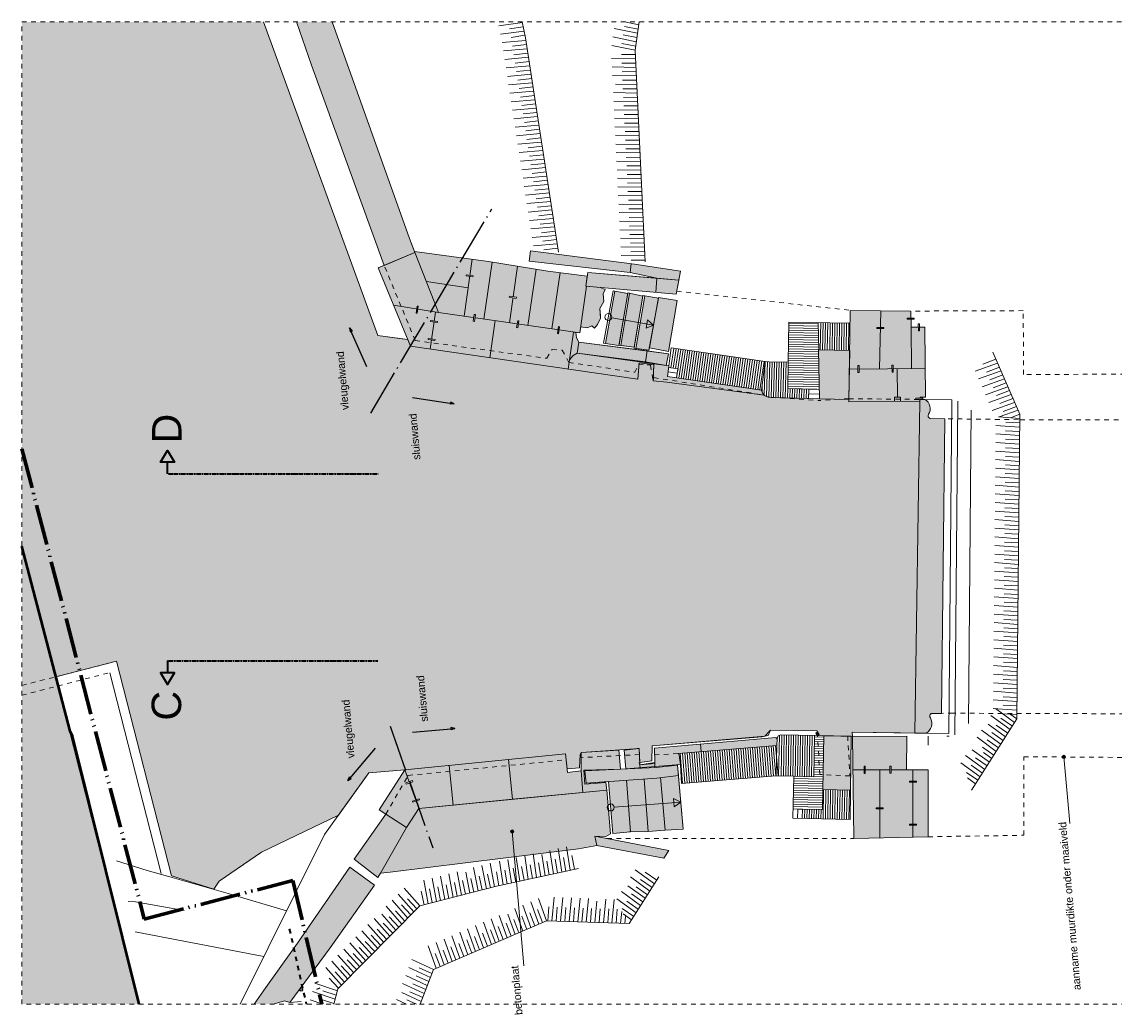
# Model space of a CAD drawing. Extents: x -251883 to 250656, y 0 to 491369.
# Tile 33 of 38: x -28500 to -5158, y 448153 to 469369. Entities that reach past the tile are written whole.
import ezdxf

# ---------------------------------------------------------------- set-up
doc = ezdxf.new("R2010")
doc.units = 0
doc.header["$MEASUREMENT"] = 0
for name, pattern in [('@L07DS2b', [6.3, 4, -1, 0.3, -1]), ('DASHDOT', [1250, 1000, -112.5, 25, -112.5]), ('DASHED', [200, 100, -100]), ('DIVIDE', [1250, 862.5, -112.5, 25, -112.5, 25, -112.5])]:
    doc.linetypes.add(name, pattern=pattern)
for name, color, linetype in [('A-0019-AFDEKVLAK', 1, 'Continuous'), ('A-0070-SYMBOOL', 1, 'Continuous'), ('A-0074--', 4, 'Continuous'), ('A-1100-TXT+MT-SO', 7, 'Continuous')]:
    doc.layers.add(name, color=color, linetype=linetype)

# ---------------------------------------------------------------- blocks, each defined once
blk = doc.blocks.new('M-BESTAAND_275')
at = {"linetype": 'Continuous', "lineweight": 5}
for color, points in [(111, [(-144752, 105874), (-142311, 99167), (-141670, 99081), (-141612, 98940), (-136755, 98234), (-136727, 98581), (-136411, 98542), (-136428, 98198), (-136134, 98167), (-134052, 97895), (-134029, 97877), (-134000, 97863), (-133965, 97852), (-133906, 97845), (-132871, 97817), (-132240, 97803), (-132241, 97749), (-130724, 97767), (-130830, 90668), (-132169, 90686), (-132164, 90596), (-132912, 90615), (-132918, 90718), (-133918, 90730), (-134035, 90603), (-136448, 90394), (-136456, 90076), (-136711, 90041), (-136727, 90339), (-137961, 90250), (-137988, 90212), (-138000, 89925), (-138263, 89903), (-138295, 90221), (-141731, 89881), (-142502, 89815), (-143151, 88913), (-144793, 88125), (-145700, 87501), (-145816, 87330), (-146716, 87614), (-147895, 92203), (-149189, 91872), (-149916, 94665), (-149916, 105874)]), (254, [(-144049, 105874), (-143282, 105874), (-141632, 101239), (-141517, 100942), (-142172, 100668), (-143727, 104951)]), (8, [(-136727, 98581), (-136755, 98234), (-141612, 98940), (-142301, 100614), (-141517, 100942), (-141527, 100966), (-139945, 100751), (-138676, 100546), (-137833, 100436), (-137862, 100224), (-137847, 100223), (-137554, 100196), (-137452, 100151), (-137494, 100056), (-137480, 99898), (-137567, 99746), (-137549, 99541), (-137617, 99404), (-137681, 99328), (-137735, 99374), (-137832, 99332), (-137974, 99353), (-137993, 99222), (-138125, 99242), (-138211, 98648), (-138131, 98737), (-138048, 98788), (-136410, 98572), (-136411, 98542)]), (254, [(-136919, 100512), (-139075, 100757), (-139044, 100981), (-136825, 100696), (-135840, 100542), (-135876, 100350), (-136345, 100391)]), (8, [(-137862, 100224), (-137822, 100517), (-135876, 100350), (-135932, 100050)]), (254, [(-137440, 98997), (-137241, 100113), (-136969, 100064), (-137155, 98952)]), (254, [(-137114, 98957), (-136927, 100071), (-136647, 100011), (-136831, 98920)]), (254, [(-136795, 98892), (-136605, 100019), (-136310, 99969), (-136514, 98852)]), (8, [(-136095, 98824), (-136505, 98901), (-136308, 99981), (-135915, 99913)]), (8, [(-130719, 97849), (-130724, 97767), (-132241, 97749), (-132212, 99706), (-130916, 99690), (-130912, 99343), (-130617, 99346), (-130602, 97849)]), (254, [(-138048, 98788), (-138131, 98737), (-138211, 98648), (-138125, 99242), (-138074, 99234), (-138064, 99117), (-138013, 99025)]), (8, [(-138048, 98788), (-138013, 99025), (-136100, 98778), (-136144, 98528)]), (254, [(-132871, 97817), (-132889, 98858), (-132225, 98847), (-132240, 97803)]), (8, [(-136134, 98167), (-136428, 98198), (-136410, 98572), (-136092, 98520), (-136121, 98289), (-134113, 98001, 0.163278), (-134052, 97895)]), (111, [(-130724, 97767), (-130722, 97802), (-130619, 97801, -0.445132), (-130543, 97483, 0.478386), (-130505, 97393), (-130192, 97389), (-130265, 91090), (-130465, 91087, 0.564136), (-130501, 90993, -0.391662), (-130588, 90664), (-130830, 90668)]), (254, [(-149916, 94665), (-149189, 91872), (-147413, 84874), (-149916, 84874)]), (8, [(-133777, 90546), (-133780, 90402), (-135881, 90234), (-135870, 90195), (-135841, 89994), (-137012, 89907), (-137047, 90301), (-136727, 90339), (-136708, 89990), (-136392, 90036), (-136394, 90344), (-133803, 90571)]), (8, [(-132950, 90667), (-132916, 90692), (-132878, 90640), (-132912, 90615)]), (254, [(-132207, 89449), (-132800, 89461), (-132777, 90609), (-132193, 90600)]), (8, [(-132137, 88415), (-132164, 90596), (-131007, 90599), (-131008, 89882), (-130549, 89883), (-130550, 88451)]), (8, [(-137908, 89873), (-137882, 89574), (-137433, 89613), (-137418, 89445), (-141430, 89057), (-141695, 88648), (-142283, 89029), (-141731, 89881), (-138295, 90221), (-138255, 89826), (-137966, 89861), (-137961, 90250), (-137157, 90299), (-137122, 89897)]), (8, [(-136166, 88590), (-136529, 88565), (-136908, 88559), (-137286, 88521), (-137376, 89633), (-137857, 89599), (-137883, 89860), (-136364, 89934), (-135907, 89985), (-135786, 88617)]), (254, [(-137628, 88263), (-138022, 88194), (-142042, 87697), (-142252, 87676), (-142308, 87579), (-142817, 87972), (-142136, 88934), (-141695, 88648), (-141430, 89057), (-139429, 89255), (-137418, 89445), (-137337, 88517), (-137433, 88459), (-137669, 88461)]), (8, [(-136195, 87991), (-137628, 88263), (-137669, 88461), (-136088, 88161)]), (254, [(-144550, 84874), (-144954, 84874), (-144702, 85229), (-144024, 86176), (-142909, 87800), (-142379, 87417), (-143325, 86077), (-144191, 84906), (-144303, 84946), (-144547, 84875)])]:
    blk.add_hatch(color=color, dxfattribs=at).paths.add_polyline_path(points, flags=0)
at = {"color": 7, "linetype": 'DASHED', "lineweight": 0}
blk.add_lwpolyline([(-149916, 84874), (-149916, 105874), (-92916, 105874), (-92916, 84874)], close=True, dxfattribs=at)
at = {"color": 111, "linetype": 'Continuous', "lineweight": 13}
blk.add_lwpolyline([(-144752, 105874), (-142311, 99167), (-141670, 99081), (-141612, 98940), (-136755, 98234), (-136727, 98581), (-136411, 98542), (-136428, 98198), (-136428, 98198), (-136134, 98167), (-136134, 98167), (-134052, 97895), (-134029, 97877), (-134000, 97863), (-133965, 97852), (-133906, 97845), (-132871, 97817), (-132240, 97803), (-132241, 97749), (-130724, 97767), (-130830, 90668), (-132169, 90686), (-132164, 90596), (-132912, 90615), (-132918, 90718), (-133918, 90730), (-134035, 90603), (-136448, 90394), (-136456, 90076), (-136711, 90041), (-136727, 90339), (-137961, 90250), (-137988, 90212), (-138000, 89925), (-138263, 89903), (-138295, 90221), (-141731, 89881), (-142502, 89815), (-143151, 88913), (-144793, 88125), (-145700, 87501), (-145816, 87330), (-146716, 87614), (-147895, 92203), (-149189, 91872), (-149916, 94665)], dxfattribs=at)
at = {"color": 11, "linetype": 'Continuous', "lineweight": 9}
for points in [[(-144752, 105874), (-142311, 99167)], [(-149916, 94665), (-148886, 90711)], [(-147895, 92203), (-146716, 87614)], [(-148039, 91958), (-146936, 87664)], [(-147410, 84874), (-148830, 90599)]]:
    blk.add_lwpolyline(points, dxfattribs=at)
at = {"color": 254, "linetype": 'Continuous', "lineweight": 13}
for points in [[(-144049, 105874), (-143727, 104951), (-142172, 100668)], [(-142172, 100668), (-141517, 100942), (-141632, 101239), (-143282, 105874)], [(-147413, 84874), (-149189, 91872), (-149916, 94665)], [(-143325, 86077), (-142379, 87417), (-142909, 87800), (-144024, 86176), (-144702, 85229), (-144954, 84874)], [(-144550, 84874), (-144547, 84875), (-144303, 84946), (-144191, 84906), (-143325, 86077)]]:
    blk.add_lwpolyline(points, dxfattribs=at)
at = {"color": 7, "linetype": 'Continuous', "lineweight": 18}
for points in [[(-144049, 105874), (-143727, 104951), (-142172, 100668)], [(-143282, 105874), (-141632, 101239), (-141527, 100966), (-139945, 100751), (-138676, 100546), (-137833, 100436)], [(-136727, 98581), (-136755, 98234), (-141612, 98940), (-142301, 100614), (-142172, 100668)], [(-136345, 100391), (-135876, 100350)], [(-136969, 100064), (-137280, 100120), (-137483, 99004), (-137155, 98952), (-137154, 98963)], [(-136310, 99969), (-136644, 100026), (-136834, 98898), (-136514, 98852), (-136505, 98901)], [(-136505, 98901), (-136308, 99981), (-135915, 99913)], [(-136505, 98901), (-136095, 98824), (-135915, 99913)], [(-130617, 99346), (-130912, 99343), (-130916, 99690), (-132212, 99706), (-132241, 97749), (-130724, 97767), (-130719, 97849), (-130602, 97849), (-130617, 99346)], [(-132216, 99434), (-133523, 99453), (-133537, 98601), (-133954, 98607), (-134034, 98612), (-133954, 98607)], [(-132871, 97817), (-132889, 98858), (-132225, 98847), (-132240, 97803)], [(-132889, 98858), (-132888, 98857)], [(-136134, 98167), (-136428, 98198), (-136411, 98542), (-136727, 98581)], [(-134052, 97895), (-136134, 98167), (-136134, 98167)], [(-132246, 97817), (-132245, 97817)], [(-132874, 97777), (-132873, 97777)], [(-136392, 90020), (-136394, 90344), (-133803, 90571)], [(-132164, 90596), (-132193, 90600), (-132214, 88823), (-133439, 88847), (-133421, 89744), (-133805, 89752), (-135816, 89592), (-135841, 89994), (-135870, 90195), (-135881, 90234), (-133780, 90402), (-133777, 90546), (-133756, 90607), (-133698, 90631), (-132193, 90600)], [(-132918, 90718), (-132918, 90718)], [(-132207, 89449), (-132800, 89461), (-132777, 90609)], [(-132273, 90692), (-132273, 90692)], [(-130549, 89883), (-130550, 88451), (-132137, 88415), (-132164, 90596), (-131007, 90599), (-131008, 89882), (-130549, 89883)], [(-130101, 90602), (-130146, 90604)], [(-138022, 88194), (-142042, 87697), (-142252, 87676), (-142308, 87579), (-142817, 87972), (-142136, 88934), (-142283, 89029), (-141731, 89881), (-138295, 90221), (-138255, 89826), (-137966, 89861), (-137961, 90250), (-137157, 90299), (-137122, 89897), (-137012, 89907), (-137047, 90301), (-136727, 90339), (-136708, 89990)], [(-136727, 90339), (-136770, 90337)], [(-135881, 90234), (-135881, 90234)], [(-135886, 89759), (-136343, 89704), (-137857, 89599), (-137883, 89860), (-136364, 89934), (-135907, 89985)], [(-136708, 89990), (-136727, 90039)], [(-136708, 89990), (-136392, 90020)], [(-135907, 89985), (-135886, 89759)], [(-145248, 84874), (-143448, 88499), (-142502, 89815)], [(-136996, 89659), (-136908, 88559), (-136529, 88565)], [(-136618, 89685), (-136529, 88565), (-136166, 88590)], [(-136265, 89715), (-136166, 88590), (-135786, 88617), (-135885, 89748)], [(-132864, 89780), (-132864, 89780)], [(-132219, 89753), (-132219, 89754)], [(-137376, 89633), (-137286, 88521), (-136908, 88559)], [(-136908, 88559), (-136947, 88556)], [(-137628, 88263), (-137669, 88461)], [(-137669, 88461), (-136088, 88161)], [(-136195, 87991), (-137628, 88263)], [(-136088, 88161), (-136195, 87991)], [(-146750, 87596), (-147236, 87732), (-147895, 87933)], [(-144024, 86176), (-142909, 87800), (-142379, 87417)], [(-144259, 86867), (-145505, 87241), (-146750, 87596)], [(-144191, 84906), (-143325, 86077), (-142379, 87417)], [(-144024, 86176), (-144702, 85229), (-144954, 84874)], [(-143950, 84927), (-144191, 84906), (-144303, 84946), (-144547, 84875), (-144550, 84874)]]:
    blk.add_lwpolyline(points, dxfattribs=at)
at = {"color": 9, "linetype": 'Continuous', "lineweight": 13}
for points in [[(-139220, 105858), (-139724, 105791)], [(-139496, 105721), (-139201, 105768)], [(-138447, 100947), (-139154, 105534), (-139223, 105874)], [(-137040, 105774), (-136746, 105720)], [(-136733, 105811), (-137033, 105874)], [(-136593, 100740), (-136811, 105267), (-136724, 105874)], [(-139184, 105678), (-139688, 105611)], [(-139460, 105542), (-139165, 105588)], [(-136785, 105448), (-137284, 105553)], [(-136759, 105630), (-137258, 105734)], [(-137066, 105593), (-136772, 105539)], [(-139146, 105478), (-139653, 105433)], [(-139118, 105297), (-139625, 105252)], [(-139428, 105354), (-139132, 105387)], [(-136811, 105267), (-137310, 105371)], [(-137092, 105411), (-136798, 105357)], [(-139090, 105116), (-139597, 105071)], [(-139400, 105172), (-139104, 105206)], [(-136802, 105085), (-137312, 105093)], [(-137105, 105173), (-136807, 105176)], [(-139062, 104935), (-139569, 104890)], [(-139372, 104991), (-139076, 105025)], [(-139344, 104810), (-139048, 104844)], [(-136794, 104901), (-137303, 104910)], [(-137096, 104990), (-136798, 104993)], [(-137088, 104807), (-136789, 104810)], [(-139034, 104753), (-139541, 104708)], [(-139317, 104629), (-139020, 104662)], [(-136785, 104718), (-137294, 104727)], [(-137079, 104624), (-136780, 104627)], [(-139006, 104572), (-139513, 104527)], [(-138978, 104391), (-139485, 104346)], [(-139289, 104448), (-138992, 104481)], [(-136767, 104352), (-137276, 104361)], [(-136776, 104535), (-137231, 104543)], [(-137070, 104441), (-136771, 104444)], [(-138950, 104210), (-139457, 104165)], [(-139261, 104267), (-138964, 104300)], [(-139233, 104086), (-138936, 104119)], [(-136758, 104169), (-137267, 104178)], [(-137061, 104258), (-136763, 104260)], [(-138922, 104029), (-139429, 103984)], [(-139205, 103905), (-138908, 103938)], [(-136749, 103986), (-137258, 103995)], [(-137052, 104075), (-136754, 104077)], [(-137043, 103892), (-136745, 103894)], [(-138895, 103848), (-139402, 103803)], [(-138866, 103667), (-139374, 103622)], [(-139177, 103723), (-138880, 103757)], [(-136741, 103803), (-137250, 103811)], [(-137035, 103709), (-136736, 103711)], [(-138839, 103486), (-139346, 103440)], [(-139149, 103542), (-138853, 103576)], [(-136732, 103620), (-137241, 103628)], [(-136723, 103437), (-137232, 103445)], [(-137026, 103526), (-136727, 103528)], [(-138811, 103304), (-139318, 103259)], [(-139121, 103361), (-138825, 103395)], [(-139093, 103180), (-138797, 103213)], [(-136714, 103254), (-137223, 103262)], [(-137017, 103343), (-136718, 103345)], [(-138783, 103123), (-139290, 103078)], [(-139065, 102999), (-138769, 103032)], [(-136705, 103071), (-137214, 103079)], [(-137008, 103160), (-136710, 103162)], [(-136999, 102977), (-136701, 102979)], [(-138754, 102939), (-139262, 102894)], [(-138726, 102758), (-139234, 102713)], [(-139037, 102815), (-138740, 102848)], [(-136696, 102888), (-137206, 102896)], [(-136688, 102705), (-137197, 102713)], [(-136990, 102794), (-136692, 102796)], [(-138698, 102577), (-139206, 102532)], [(-139009, 102634), (-138712, 102667)], [(-138981, 102453), (-138684, 102486)], [(-136679, 102522), (-137188, 102530)], [(-136982, 102611), (-136683, 102613)], [(-138671, 102396), (-139178, 102351)], [(-138953, 102272), (-138657, 102305)], [(-136670, 102338), (-137179, 102347)], [(-136973, 102427), (-136674, 102430)], [(-136964, 102244), (-136665, 102247)], [(-138643, 102215), (-139150, 102170)], [(-138615, 102034), (-139122, 101989)], [(-138925, 102090), (-138629, 102124)], [(-136661, 102155), (-137170, 102164)], [(-136955, 102061), (-136656, 102064)], [(-138587, 101853), (-139094, 101807)], [(-138897, 101909), (-138601, 101943)], [(-136652, 101970), (-137161, 101978)], [(-136643, 101787), (-137152, 101795)], [(-136946, 101875), (-136648, 101878)], [(-138559, 101671), (-139066, 101626)], [(-138869, 101728), (-138573, 101762)], [(-138841, 101547), (-138545, 101580)], [(-136634, 101604), (-137143, 101612)], [(-136937, 101692), (-136639, 101695)], [(-138531, 101490), (-139038, 101445)], [(-138503, 101309), (-139010, 101264)], [(-138813, 101366), (-138517, 101399)], [(-136626, 101420), (-137135, 101429)], [(-136928, 101509), (-136630, 101512)], [(-136920, 101326), (-136621, 101329)], [(-138475, 101128), (-138982, 101083)], [(-138786, 101185), (-138489, 101218)], [(-136617, 101237), (-137126, 101246)], [(-136911, 101143), (-136612, 101146)], [(-138758, 101003), (-138461, 101037)], [(-136608, 101054), (-137117, 101063)], [(-136599, 100871), (-137108, 100880)], [(-136902, 100960), (-136604, 100963)], [(-136893, 100777), (-136595, 100779)], [(-129619, 89447), (-128651, 90973), (-128591, 97485), (-129163, 98811)], [(-129063, 98578), (-129543, 98407)], [(-129378, 98555), (-129099, 98662)], [(-128990, 98410), (-129470, 98239)], [(-129305, 98387), (-129027, 98494)], [(-129232, 98219), (-128954, 98326)], [(-128918, 98242), (-129397, 98071)], [(-128845, 98074), (-129325, 97902)], [(-129160, 98050), (-128881, 98157)], [(-128772, 97905), (-129252, 97734)], [(-129087, 97882), (-128809, 97989)], [(-129014, 97714), (-128736, 97821)], [(-128700, 97737), (-129179, 97566)], [(-128942, 97546), (-128663, 97653)], [(-128591, 97393), (-129046, 97427)], [(-128627, 97569), (-129028, 97426)], [(-128790, 97408), (-128591, 97485)], [(-128593, 97210), (-129101, 97247)], [(-128892, 97133), (-128594, 97118)], [(-128890, 97316), (-128592, 97301)], [(-128597, 96843), (-129104, 96881)], [(-128595, 97027), (-129103, 97064)], [(-128894, 96950), (-128596, 96935)], [(-128598, 96660), (-129106, 96698)], [(-128895, 96766), (-128597, 96751)], [(-128600, 96477), (-129108, 96514)], [(-128897, 96583), (-128599, 96568)], [(-128602, 96294), (-129110, 96331)], [(-128901, 96216), (-128603, 96202)], [(-128899, 96400), (-128601, 96385)], [(-128605, 95927), (-129113, 95965)], [(-128603, 96110), (-129111, 96148)], [(-128902, 96033), (-128604, 96018)], [(-128607, 95744), (-129115, 95781)], [(-128904, 95850), (-128606, 95835)], [(-128608, 95560), (-129116, 95598)], [(-128907, 95483), (-128609, 95469)], [(-128906, 95667), (-128608, 95652)], [(-128610, 95377), (-129118, 95415)], [(-128909, 95300), (-128611, 95285)], [(-128614, 95011), (-129121, 95048)], [(-128612, 95194), (-129120, 95231)], [(-128911, 95117), (-128613, 95102)], [(-128615, 94824), (-129123, 94862)], [(-128913, 94933), (-128614, 94919)], [(-128617, 94641), (-129125, 94679)], [(-128916, 94564), (-128618, 94549)], [(-128914, 94747), (-128616, 94733)], [(-128620, 94275), (-129128, 94312)], [(-128619, 94458), (-129126, 94496)], [(-128918, 94381), (-128620, 94366)], [(-128622, 94092), (-129130, 94129)], [(-128919, 94198), (-128621, 94183)], [(-128624, 93908), (-129132, 93946)], [(-128921, 94014), (-128623, 93999)], [(-128626, 93725), (-129133, 93763)], [(-128925, 93648), (-128626, 93633)], [(-128923, 93831), (-128625, 93816)], [(-128629, 93358), (-129137, 93396)], [(-128627, 93542), (-129135, 93579)], [(-128926, 93465), (-128628, 93450)], [(-128631, 93175), (-129138, 93213)], [(-128928, 93281), (-128630, 93266)], [(-128633, 92992), (-129140, 93029)], [(-128931, 92915), (-128633, 92900)], [(-128930, 93098), (-128632, 93083)], [(-128634, 92809), (-129142, 92846)], [(-128933, 92731), (-128635, 92717)], [(-128638, 92442), (-129145, 92480)], [(-128636, 92625), (-129144, 92663)], [(-128935, 92548), (-128637, 92533)], [(-128639, 92259), (-129147, 92296)], [(-128937, 92365), (-128638, 92350)], [(-128641, 92073), (-129149, 92110)], [(-128940, 91996), (-128642, 91981)], [(-128938, 92182), (-128640, 92167)], [(-128644, 91706), (-129152, 91744)], [(-128643, 91889), (-129150, 91927)], [(-128942, 91812), (-128643, 91798)], [(-128646, 91523), (-129154, 91561)], [(-128943, 91629), (-128645, 91614)], [(-128648, 91340), (-129156, 91377)], [(-128945, 91446), (-128647, 91431)], [(-128798, 90741), (-129210, 91041)], [(-128650, 91156), (-129157, 91194)], [(-128700, 90896), (-129112, 91196)], [(-128948, 91079), (-128650, 91064)], [(-128947, 91263), (-128649, 91248)], [(-128793, 91072), (-128651, 90973)], [(-128896, 90587), (-129265, 90855)], [(-129093, 90834), (-128848, 90664)], [(-128995, 90988), (-128749, 90818)], [(-129093, 90277), (-129504, 90577)], [(-128994, 90432), (-129406, 90732)], [(-129191, 90679), (-128946, 90509)], [(-129387, 90369), (-129142, 90199)], [(-129289, 90524), (-129044, 90354)], [(-129338, 89890), (-129749, 90190)], [(-129240, 90045), (-129608, 90313)], [(-129534, 90137), (-129289, 89967)], [(-129191, 90122), (-129368, 90251)], [(-129436, 89736), (-129848, 90035)], [(-129632, 89982), (-129387, 89813)], [(-129731, 89828), (-129485, 89658)], [(-129534, 89581), (-129711, 89710)], [(-138198, 87735), (-138274, 88239)], [(-139273, 87502), (-139349, 88006)], [(-139094, 87541), (-139170, 88045)], [(-138915, 87580), (-138990, 88083)], [(-138736, 87619), (-138803, 88069)], [(-138557, 87658), (-138632, 88161)], [(-138378, 87696), (-138453, 88200)], [(-138340, 88010), (-138288, 87716)], [(-138161, 88048), (-138109, 87755)], [(-138019, 87774), (-139771, 87394), (-141408, 86975), (-143161, 85198), (-143250, 84874)], [(-140167, 87293), (-140261, 87793)], [(-139989, 87338), (-140084, 87839)], [(-139812, 87384), (-139906, 87884)], [(-139631, 87425), (-139707, 87928)], [(-139452, 87463), (-139528, 87967)], [(-139414, 87777), (-139363, 87483)], [(-139235, 87815), (-139184, 87521)], [(-139056, 87854), (-139005, 87560)], [(-138877, 87893), (-138826, 87599)], [(-138698, 87932), (-138646, 87638)], [(-138519, 87971), (-138467, 87677)], [(-141405, 84874), (-141118, 85614), (-138703, 86654), (-136938, 86594), (-136301, 87598)], [(-141055, 87066), (-141149, 87566)], [(-140877, 87111), (-140971, 87611)], [(-140700, 87156), (-140794, 87657)], [(-140522, 87202), (-140616, 87702)], [(-140345, 87247), (-140429, 87695)], [(-140318, 87562), (-140256, 87270)], [(-140141, 87607), (-140078, 87315)], [(-139963, 87653), (-139901, 87361)], [(-139772, 87699), (-139721, 87405)], [(-139593, 87738), (-139542, 87444)], [(-136497, 87291), (-136908, 87591)], [(-136398, 87445), (-136810, 87745)], [(-136693, 87538), (-136447, 87368)], [(-136595, 87692), (-136349, 87523)], [(-141408, 86975), (-141747, 87355)], [(-141232, 87020), (-141326, 87521)], [(-141206, 87335), (-141144, 87043)], [(-141028, 87380), (-140966, 87088)], [(-140851, 87425), (-140789, 87134)], [(-140673, 87471), (-140611, 87179)], [(-140496, 87516), (-140434, 87224)], [(-136595, 87136), (-136963, 87404)], [(-136791, 87383), (-136546, 87213)], [(-146446, 86875), (-147486, 87059), (-147645, 87070)], [(-141666, 86714), (-142004, 87094)], [(-141537, 86844), (-141876, 87225)], [(-141677, 87127), (-141473, 86909)], [(-141384, 87289), (-141321, 86997)], [(-138703, 86654), (-138874, 87134)], [(-138587, 86650), (-138537, 87157)], [(-138404, 86644), (-138354, 87150)], [(-138221, 86638), (-138170, 87144)], [(-138037, 86631), (-137987, 87138)], [(-137854, 86625), (-137804, 87132)], [(-137671, 86619), (-137626, 87072)], [(-137488, 86613), (-137438, 87119)], [(-137305, 86606), (-137255, 87113)], [(-136791, 86826), (-137202, 87126)], [(-136693, 86981), (-137104, 87281)], [(-136987, 87073), (-136742, 86903)], [(-136889, 87228), (-136644, 87058)], [(-141795, 86584), (-142133, 86964)], [(-141934, 86867), (-141730, 86648)], [(-141805, 86997), (-141602, 86779)], [(-139208, 86436), (-139379, 86916)], [(-139040, 86509), (-139210, 86988)], [(-138871, 86581), (-139042, 87061)], [(-138894, 86896), (-138787, 86617)], [(-138657, 86951), (-138679, 86653)], [(-138473, 86944), (-138496, 86647)], [(-138290, 86938), (-138313, 86641)], [(-138107, 86932), (-138129, 86634)], [(-137924, 86926), (-137946, 86628)], [(-137741, 86919), (-137763, 86622)], [(-137558, 86913), (-137580, 86616)], [(-137374, 86907), (-137397, 86609)], [(-137191, 86901), (-137213, 86603)], [(-137122, 86600), (-137096, 86853)], [(-137085, 86918), (-136840, 86749)], [(-142052, 86323), (-142390, 86703)], [(-141923, 86453), (-142226, 86793)], [(-142192, 86606), (-141988, 86387)], [(-142063, 86736), (-141859, 86518)], [(-139881, 86146), (-140052, 86626)], [(-139713, 86219), (-139884, 86699)], [(-139544, 86291), (-139715, 86771)], [(-139567, 86606), (-139461, 86327)], [(-139376, 86364), (-139529, 86793)], [(-139399, 86679), (-139292, 86400)], [(-139231, 86751), (-139124, 86472)], [(-139062, 86824), (-138956, 86545)], [(-136889, 86672), (-137066, 86800)], [(-137019, 86746), (-137030, 86597)], [(-147494, 86422), (-144744, 85889)], [(-142309, 86062), (-142648, 86442)], [(-142181, 86192), (-142519, 86572)], [(-142320, 86475), (-142117, 86257)], [(-140386, 85929), (-140557, 86409)], [(-140218, 86001), (-140389, 86481)], [(-140050, 86074), (-140220, 86554)], [(-140072, 86389), (-139966, 86110)], [(-139904, 86461), (-139797, 86182)], [(-139736, 86534), (-139629, 86255)], [(-142567, 85801), (-142906, 86181)], [(-142438, 85931), (-142777, 86311)], [(-142578, 86214), (-142374, 85996)], [(-142449, 86345), (-142245, 86127)], [(-140891, 85712), (-141062, 86191)], [(-140723, 85784), (-140894, 86264)], [(-140554, 85856), (-140725, 86336)], [(-140578, 86171), (-140471, 85892)], [(-140409, 86244), (-140302, 85965)], [(-140241, 86316), (-140134, 86037)], [(-142824, 85540), (-143163, 85920)], [(-142696, 85670), (-143034, 86051)], [(-142835, 85953), (-142631, 85735)], [(-142706, 86084), (-142503, 85866)], [(-141060, 85639), (-141230, 86119)], [(-141082, 85954), (-140976, 85675)], [(-140914, 86026), (-140807, 85747)], [(-140746, 86099), (-140639, 85820)], [(-142953, 85409), (-143292, 85790)], [(-143093, 85692), (-142889, 85474)], [(-142964, 85823), (-142760, 85605)], [(-141118, 85614), (-141580, 85828)], [(-143082, 85279), (-143421, 85659)], [(-143221, 85562), (-143018, 85344)], [(-141251, 85272), (-141712, 85486)], [(-141184, 85443), (-141646, 85657)], [(-141491, 85476), (-141218, 85357)], [(-141425, 85647), (-141152, 85528)], [(-143173, 85154), (-143655, 85320)], [(-143350, 85431), (-143146, 85213)], [(-141317, 85101), (-141779, 85315)], [(-141558, 85305), (-141284, 85186)], [(-143483, 84874), (-143752, 84967)], [(-143222, 84977), (-143703, 85144)], [(-143531, 84979), (-143246, 84888)], [(-143482, 85156), (-143198, 85065)], [(-141697, 84874), (-141911, 84973)], [(-141383, 84930), (-141796, 85122)], [(-141624, 85134), (-141350, 85015)], [(-141690, 84963), (-141485, 84874)]]:
    blk.add_lwpolyline(points, dxfattribs=at)
at = {"color": 8, "linetype": 'Continuous', "lineweight": 13}
for points in [[(-136411, 98542), (-136410, 98572), (-138048, 98788), (-138131, 98737), (-138211, 98648), (-138125, 99242), (-137993, 99222), (-137974, 99353), (-137832, 99332), (-137735, 99374), (-137681, 99328), (-137617, 99404), (-137549, 99541), (-137567, 99746), (-137480, 99898), (-137494, 100056), (-137452, 100151), (-137554, 100196), (-137847, 100223), (-137862, 100224), (-137833, 100436), (-138676, 100546), (-139945, 100751), (-141527, 100966), (-141517, 100942), (-142301, 100614), (-141612, 98940), (-136755, 98234), (-136727, 98581)], [(-135932, 100050), (-135876, 100350), (-137822, 100517), (-137862, 100224)], [(-136095, 98824), (-136505, 98901), (-136308, 99981), (-135915, 99913)], [(-130602, 97849), (-130617, 99346), (-130912, 99343), (-130916, 99690), (-132212, 99706), (-132241, 97749), (-130724, 97767), (-130719, 97849)], [(-136144, 98528), (-136100, 98778), (-138013, 99025), (-138048, 98788)], [(-133803, 90571), (-136394, 90344), (-136392, 90036), (-136708, 89990), (-136727, 90339), (-137047, 90301), (-137012, 89907), (-135841, 89994), (-135870, 90195), (-135881, 90234), (-133780, 90402), (-133777, 90546)], [(-132912, 90615), (-132878, 90640), (-132916, 90692), (-132950, 90667)], [(-132137, 88415), (-132164, 90596), (-131007, 90599), (-131008, 89882), (-130549, 89883), (-130550, 88451)], [(-137122, 89897), (-137157, 90299), (-137961, 90250), (-137966, 89861), (-138255, 89826), (-138295, 90221), (-141731, 89881), (-142283, 89029), (-141695, 88648), (-141430, 89057), (-137418, 89445), (-137433, 89613), (-137882, 89574), (-137908, 89873)], [(-135786, 88617), (-135907, 89985), (-136364, 89934), (-137883, 89860), (-137857, 89599), (-137376, 89633), (-137286, 88521), (-136908, 88559), (-136529, 88565), (-136166, 88590)], [(-136088, 88161), (-137669, 88461), (-137628, 88263), (-136195, 87991)]]:
    blk.add_lwpolyline(points, close=True, dxfattribs=at)
at = {"color": 1, "linetype": 'Continuous', "lineweight": 13}
for points in [[(-142172, 100668), (-141517, 100942)], [(-141527, 100966), (-141011, 99661), (-137993, 99222), (-137847, 100223)], [(-140290, 100798), (-140467, 99582)], [(-139864, 100738), (-140041, 99520)], [(-139321, 100650), (-139497, 99441)], [(-136919, 100512), (-136897, 100706)], [(-138926, 100586), (-139101, 99384)], [(-138412, 100512), (-138587, 99309)], [(-136345, 100391), (-136371, 100090)], [(-140378, 100190), (-141271, 100320)], [(-137974, 99353), (-137832, 99332), (-137735, 99374), (-137681, 99328), (-137617, 99404), (-137549, 99541), (-137553, 99590), (-137567, 99746), (-137480, 99898), (-137494, 100056), (-137452, 100151), (-137554, 100196)], [(-137440, 98997), (-137241, 100113)], [(-137114, 98957), (-136927, 100071)], [(-136795, 98892), (-136605, 100019)], [(-141972, 99813), (-141011, 99661)], [(-131559, 99698), (-131587, 98455)], [(-141074, 99670), (-141189, 98879)], [(-139803, 99486), (-139918, 98694)], [(-137308, 99548), (-136416, 99386), (-136576, 99325), (-136560, 99412)], [(-137308, 99548), (-136416, 99386), (-136544, 99500), (-136560, 99412)], [(-138125, 99242), (-138240, 98450)], [(-138013, 99025), (-138064, 99117), (-138074, 99234)], [(-130902, 98463), (-130912, 99343)], [(-142311, 99167), (-141736, 99090)], [(-138211, 98648), (-138131, 98737), (-138048, 98788)], [(-136556, 98843), (-136591, 98602)], [(-132231, 98447), (-130608, 98466)], [(-131202, 97848), (-131209, 98459)], [(-131139, 97763), (-131140, 97849), (-131265, 97847), (-131264, 97761)], [(-132912, 90615), (-132918, 90718), (-133918, 90730), (-133967, 90614), (-134103, 90591), (-136448, 90394), (-136456, 90076), (-136711, 90041)], [(-130549, 90411), (-130549, 90601)], [(-135402, 90273), (-135415, 90430)], [(-137988, 90212), (-138000, 89925), (-138263, 89903)], [(-142136, 88934), (-141695, 88648), (-141430, 89057), (-141731, 89881)], [(-140782, 89975), (-140698, 89129)], [(-139513, 90101), (-139429, 89255)], [(-136708, 89990), (-136702, 89918)], [(-136392, 90020), (-136391, 89933)], [(-131008, 89882), (-132155, 89879)], [(-131582, 88428), (-131581, 89880)], [(-130873, 88444), (-130873, 89882)], [(-137966, 89861), (-137925, 89397)], [(-141430, 89057), (-137418, 89445)], [(-137256, 89082), (-135836, 89193), (-135989, 89271), (-135982, 89183)], [(-137256, 89082), (-135836, 89193), (-135976, 89094), (-135982, 89183)], [(-145700, 87501), (-144793, 88125), (-143151, 88913)], [(-142252, 87676), (-141695, 88648)]]:
    blk.add_lwpolyline(points, dxfattribs=at)
at = {"color": 254, "linetype": 'Continuous', "lineweight": 13}
for points in [[(-136345, 100391), (-135876, 100350), (-135840, 100542), (-136825, 100696), (-139044, 100981), (-139075, 100757), (-136919, 100512)], [(-137155, 98952), (-136969, 100064), (-137241, 100113), (-137440, 98997)], [(-136831, 98920), (-136647, 100011), (-136927, 100071), (-137114, 98957)], [(-136514, 98852), (-136310, 99969), (-136605, 100019), (-136795, 98892)], [(-138048, 98788), (-138131, 98737), (-138211, 98648), (-138125, 99242), (-138074, 99234), (-138064, 99117), (-138013, 99025)], [(-132240, 97803), (-132225, 98847), (-132889, 98858), (-132871, 97817)], [(-132207, 89449), (-132800, 89461), (-132777, 90609), (-132193, 90600)], [(-137628, 88263), (-138022, 88194), (-142042, 87697), (-142252, 87676), (-142308, 87579), (-142817, 87972), (-142136, 88934), (-141695, 88648), (-141430, 89057), (-139429, 89255), (-137418, 89445), (-137337, 88517), (-137433, 88459), (-137669, 88461)]]:
    blk.add_lwpolyline(points, close=True, dxfattribs=at)
at = {"color": 7, "linetype": 'Continuous', "lineweight": 18}
for points in [[(-137822, 100517), (-137862, 100224), (-135932, 100050), (-135840, 100542), (-136825, 100696), (-139044, 100981), (-139075, 100757), (-136919, 100512), (-136345, 100391)], [(-136831, 98920), (-137154, 98963), (-136967, 100080), (-136647, 100011)], [(-136144, 98528), (-136100, 98778), (-136556, 98843), (-138013, 99025), (-138048, 98788), (-136591, 98602)], [(-134034, 98612), (-136042, 98901), (-136121, 98289), (-134113, 98001)]]:
    blk.add_lwpolyline(points, close=True, dxfattribs=at)
at = {"color": 1, "linetype": 'DASHED', "lineweight": 13}
for points in [[(-135920, 100116), (-132212, 99706)], [(-141510, 99059), (-138694, 98681), (-138586, 98870), (-138370, 98853), (-138225, 98593), (-136818, 98381), (-136741, 98554), (-136550, 98541), (-136480, 98534), (-136428, 98198), (-136407, 98267), (-134052, 97895)], [(-133906, 97845), (-132874, 97777)], [(-132246, 97817), (-132873, 97777)], [(-132245, 97817), (-130722, 97802)], [(-116484, 97333), (-128620, 97368), (-130192, 97389)], [(-115749, 90820), (-115798, 91101), (-119556, 91059), (-130020, 91092), (-130265, 91090)], [(-132267, 90602), (-132219, 89753), (-132864, 89780), (-132912, 90615)], [(-136720, 90208), (-137964, 90142)], [(-136393, 90200), (-135881, 90234)], [(-130550, 88451), (-128504, 88483), (-128507, 90163), (-116288, 90073)], [(-137406, 88411), (-132137, 88415)]]:
    blk.add_lwpolyline(points, dxfattribs=at)
at = {"color": 8, "linetype": 'Continuous', "lineweight": 5}
for points in [[(-132888, 98857), (-132899, 99443)], [(-132853, 98857), (-132844, 99443)], [(-132803, 98857), (-132794, 99443)], [(-132753, 98856), (-132744, 99442)], [(-132703, 98855), (-132694, 99441)], [(-132653, 98854), (-132644, 99440)], [(-132603, 98853), (-132594, 99440)], [(-132553, 98853), (-132544, 99439)], [(-133527, 99234), (-132895, 99218)], [(-133526, 99283), (-132895, 99268)], [(-133525, 99333), (-132897, 99318)], [(-133524, 99383), (-132896, 99368)], [(-133523, 99433), (-132895, 99418)], [(-132503, 98852), (-132494, 99438)], [(-132453, 98851), (-132444, 99437)], [(-132403, 98850), (-132394, 99437)], [(-132353, 98849), (-132344, 99436)], [(-132303, 98848), (-132294, 99435)], [(-132253, 98848), (-132244, 99434)], [(-133531, 98984), (-132890, 98967)], [(-133530, 99034), (-132891, 99017)], [(-133529, 99084), (-132892, 99067)], [(-133528, 99184), (-132894, 99168)], [(-133528, 99134), (-132893, 99117)], [(-136044, 98480), (-135984, 98893)], [(-135994, 98473), (-135934, 98886)], [(-135945, 98466), (-135885, 98879)], [(-135923, 98261), (-135835, 98872)], [(-135874, 98254), (-135786, 98865)], [(-135824, 98247), (-135736, 98858)], [(-135775, 98240), (-135687, 98851)], [(-135725, 98233), (-135638, 98844)], [(-135676, 98226), (-135588, 98836)], [(-135626, 98219), (-135539, 98829)], [(-135577, 98211), (-135489, 98822)], [(-135528, 98204), (-135440, 98815)], [(-135478, 98197), (-135390, 98808)], [(-135429, 98190), (-135341, 98801)], [(-135379, 98183), (-135291, 98794)], [(-135330, 98176), (-135242, 98787)], [(-135280, 98169), (-135192, 98779)], [(-135231, 98162), (-135143, 98772)], [(-135181, 98154), (-135093, 98765)], [(-135132, 98147), (-135044, 98758)], [(-135082, 98140), (-134994, 98751)], [(-135033, 98133), (-134945, 98744)], [(-133534, 98784), (-132887, 98767)], [(-133533, 98884), (-132888, 98867)], [(-133533, 98834), (-132888, 98817)], [(-133532, 98934), (-132889, 98917)], [(-134983, 98126), (-134895, 98737)], [(-134934, 98119), (-134846, 98729)], [(-134884, 98112), (-134796, 98722)], [(-134835, 98104), (-134747, 98715)], [(-134785, 98097), (-134697, 98708)], [(-134736, 98090), (-134648, 98701)], [(-134686, 98083), (-134598, 98694)], [(-134637, 98076), (-134549, 98687)], [(-134587, 98069), (-134499, 98680)], [(-134538, 98062), (-134450, 98672)], [(-134488, 98055), (-134400, 98665)], [(-134439, 98047), (-134351, 98658)], [(-134389, 98040), (-134301, 98651)], [(-134340, 98033), (-134252, 98644)], [(-134290, 98026), (-134202, 98637)], [(-134241, 98019), (-134153, 98630)], [(-134191, 98012), (-134103, 98623)], [(-134142, 98005), (-134054, 98615)], [(-134050, 97894), (-134033, 98612)], [(-134001, 97864), (-133983, 98609)], [(-133951, 97851), (-133933, 98607)], [(-133902, 97843), (-133883, 98606)], [(-133852, 97842), (-133833, 98605)], [(-133802, 97842), (-133783, 98604)], [(-133752, 97840), (-133733, 98604)], [(-133702, 97839), (-133683, 98603)], [(-133652, 97838), (-133633, 98602)], [(-133602, 97836), (-133583, 98601)], [(-133537, 98601), (-133547, 98034), (-133097, 98023), (-133102, 97823)], [(-133538, 98584), (-132884, 98567)], [(-133538, 98534), (-132883, 98517)], [(-133537, 98634), (-132885, 98617)], [(-133536, 98684), (-132886, 98667)], [(-133535, 98734), (-132887, 98717)], [(-135923, 98261), (-135909, 98360), (-136109, 98388)], [(-135909, 98360), (-135894, 98458), (-136095, 98487)], [(-133543, 98284), (-132879, 98267)], [(-133542, 98334), (-132880, 98317)], [(-133541, 98384), (-132881, 98367)], [(-133540, 98434), (-132882, 98417)], [(-133539, 98484), (-132882, 98467)], [(-134099, 97958), (-134094, 98145)], [(-133546, 98084), (-132876, 98067)], [(-133544, 98234), (-132878, 98217)], [(-133544, 98184), (-132877, 98167)], [(-133544, 98134), (-132876, 98117)], [(-133552, 97835), (-133547, 98034)], [(-133547, 98034), (-132930, 98018)], [(-133502, 97834), (-133497, 98032)], [(-133452, 97832), (-133447, 98031)], [(-133402, 97831), (-133397, 98030)], [(-133352, 97830), (-133347, 98029)], [(-133302, 97828), (-133297, 98028)], [(-133252, 97827), (-133247, 98026)], [(-133202, 97826), (-133197, 98025)], [(-133152, 97824), (-133147, 98024)], [(-133102, 97823), (-133097, 98023)], [(-133099, 97923), (-132873, 97917)], [(-133097, 98023), (-132875, 98017)], [(-129979, 90628), (-129913, 97766)], [(-129689, 90873), (-129627, 97570)], [(-133743, 89750), (-133726, 90619)], [(-133693, 89749), (-133675, 90630)], [(-133643, 89748), (-133625, 90629)], [(-133593, 89747), (-133575, 90628)], [(-133543, 89746), (-133525, 90627)], [(-133493, 89745), (-133475, 90626)], [(-133443, 89744), (-133425, 90625)], [(-133421, 89744), (-132993, 89735), (-132976, 90616)], [(-133393, 89743), (-133375, 90624)], [(-133343, 89742), (-133325, 90623)], [(-133293, 89741), (-133276, 90622)], [(-133243, 89740), (-133226, 90621)], [(-133193, 89739), (-133176, 90620)], [(-133143, 89738), (-133126, 90619)], [(-133093, 89737), (-133076, 90618)], [(-133043, 89736), (-133026, 90617)], [(-132777, 90583), (-132976, 90587)], [(-134604, 90336), (-134553, 89692)], [(-134554, 90340), (-134503, 89696)], [(-134504, 90344), (-134453, 89700)], [(-134455, 90348), (-134403, 89704)], [(-134405, 90352), (-134353, 89708)], [(-134355, 90356), (-134303, 89712)], [(-134305, 90360), (-134254, 89716)], [(-134255, 90364), (-134204, 89720)], [(-134205, 90368), (-134154, 89724)], [(-134156, 90372), (-134104, 89728)], [(-134106, 90376), (-134054, 89732)], [(-134056, 90380), (-134004, 89736)], [(-134006, 90384), (-133954, 89740), (-133954, 89740)], [(-133956, 90388), (-133905, 89744), (-133905, 89744)], [(-133906, 90392), (-133855, 89748), (-133855, 89748)], [(-133857, 90396), (-133805, 89752), (-133805, 89752)], [(-133807, 90400), (-133755, 89756)], [(-133793, 89751), (-133780, 90402)], [(-132782, 90333), (-132981, 90337)], [(-132781, 90383), (-132980, 90387)], [(-132780, 90433), (-132979, 90437)], [(-132779, 90483), (-132978, 90487)], [(-132778, 90533), (-132977, 90537)], [(-135850, 90237), (-135799, 89593)], [(-135800, 90241), (-135749, 89597)], [(-135751, 90245), (-135699, 89601)], [(-135701, 90249), (-135649, 89605)], [(-135651, 90253), (-135599, 89609)], [(-135601, 90257), (-135550, 89613)], [(-135551, 90261), (-135500, 89617)], [(-135501, 90265), (-135450, 89621)], [(-135451, 90269), (-135400, 89625)], [(-135402, 90273), (-135350, 89629)], [(-135352, 90276), (-135300, 89633)], [(-135302, 90280), (-135250, 89637)], [(-135252, 90284), (-135201, 89641)], [(-135202, 90288), (-135151, 89645)], [(-135152, 90292), (-135101, 89649)], [(-135103, 90296), (-135051, 89653)], [(-135053, 90300), (-135001, 89656)], [(-135003, 90304), (-134951, 89660)], [(-134953, 90308), (-134902, 89664)], [(-134903, 90312), (-134852, 89668)], [(-134853, 90316), (-134802, 89672)], [(-134804, 90320), (-134752, 89676)], [(-134754, 90324), (-134702, 89680)], [(-134704, 90328), (-134652, 89684)], [(-134654, 90332), (-134602, 89688)], [(-132786, 90133), (-132985, 90137)], [(-132785, 90183), (-132984, 90187)], [(-132784, 90233), (-132983, 90237)], [(-132783, 90283), (-132982, 90287)], [(-132791, 89883), (-132990, 89887)], [(-132790, 89933), (-132989, 89937)], [(-132789, 89983), (-132988, 89987)], [(-132788, 90033), (-132987, 90037)], [(-132787, 90083), (-132986, 90087)], [(-132796, 89633), (-133423, 89646)], [(-132795, 89683), (-133422, 89696)], [(-132794, 89733), (-132993, 89737)], [(-132793, 89783), (-132992, 89787)], [(-132792, 89833), (-132991, 89837)], [(-132800, 89433), (-133427, 89446)], [(-132799, 89483), (-133426, 89496)], [(-132798, 89533), (-133425, 89546)], [(-132797, 89583), (-133424, 89596)], [(-132800, 89461), (-132808, 89034), (-133236, 89042), (-133240, 88843)], [(-132782, 89461), (-132790, 88834)], [(-132732, 89460), (-132740, 88833)], [(-132682, 89459), (-132690, 88832)], [(-132632, 89458), (-132640, 88831)], [(-132582, 89457), (-132590, 88830)], [(-132532, 89456), (-132540, 88829)], [(-132482, 89455), (-132490, 88828)], [(-132432, 89454), (-132440, 88827)], [(-132382, 89453), (-132390, 88826)], [(-132332, 89452), (-132340, 88825)], [(-132282, 89451), (-132290, 88824)], [(-132232, 89450), (-132240, 88823)], [(-132805, 89183), (-133432, 89196)], [(-132804, 89233), (-133431, 89246)], [(-132803, 89283), (-133430, 89296)], [(-132802, 89333), (-133429, 89346)], [(-132801, 89383), (-133428, 89396)], [(-133335, 89044), (-133435, 89046)], [(-132807, 89083), (-133434, 89096)], [(-132806, 89133), (-133433, 89146)], [(-133236, 89042), (-133335, 89044), (-133339, 88845)], [(-133187, 89041), (-133190, 88842)], [(-133137, 89040), (-133140, 88841)], [(-133087, 89039), (-133090, 88840)], [(-133037, 89038), (-133040, 88839)], [(-132987, 89037), (-132990, 88838)], [(-132937, 89036), (-132940, 88837)], [(-132887, 89035), (-132890, 88836)], [(-132837, 89034), (-132840, 88835)]]:
    blk.add_lwpolyline(points, dxfattribs=at)
at = {"color": 5, "linetype": 'Continuous', "lineweight": 25}
for points in [[(-142547, 98501), (-142914, 99329), (-142858, 99264), (-142879, 99251)], [(-142547, 98501), (-142914, 99329), (-142903, 99244), (-142879, 99251)], [(-141569, 97844), (-140674, 97709), (-140758, 97697), (-140758, 97722)], [(-141569, 97844), (-140674, 97709), (-140750, 97746), (-140758, 97722)], [(-141566, 90689), (-140664, 90768), (-140747, 90786), (-140749, 90761)], [(-141566, 90689), (-140664, 90768), (-140743, 90736), (-140749, 90761)], [(-142366, 90345), (-142948, 89652), (-142876, 89698), (-142893, 89717)], [(-142366, 90345), (-142948, 89652), (-142914, 89730), (-142893, 89717)]]:
    blk.add_lwpolyline(points, dxfattribs=at)
at = {"color": 8, "linetype": 'Continuous', "lineweight": 13}
blk.add_lwpolyline([(-134052, 97895, -0.163278), (-134113, 98001), (-136121, 98289), (-136092, 98520), (-136410, 98572), (-136428, 98198), (-136134, 98167), (-136134, 98167)], format="xyb", close=True, dxfattribs=at)
at = {"color": 7, "linetype": 'Continuous', "lineweight": 18}
blk.add_lwpolyline([(-132240, 97803), (-132871, 97817), (-133838, 97843), (-133938, 97849, -0.341586), (-134113, 98001)], format="xyb", dxfattribs=at)
at = {"color": 111, "linetype": 'Continuous', "lineweight": 13}
blk.add_lwpolyline([(-130830, 90668), (-130588, 90664, 0.391662), (-130501, 90993, -0.564136), (-130465, 91087), (-130265, 91090), (-130192, 97389), (-130505, 97393, -0.478386), (-130543, 97483, 0.445132), (-130619, 97801), (-130722, 97802), (-130724, 97767)], format="xyb", close=True, dxfattribs=at)
at = {"color": 1, "linetype": 'DIVIDE', "lineweight": 70}
blk.add_lwpolyline([(-149916, 96747), (-147299, 86691), (-144126, 87516), (-143505, 84874)], dxfattribs=at)
at = {"color": 92, "linetype": 'Continuous', "lineweight": 50}
blk.add_lwpolyline([(-147410, 84874), (-148830, 90599), (-148886, 90711), (-149916, 94665)], dxfattribs=at)
at = {"color": 251, "linetype": 'Continuous', "lineweight": 5}
blk.add_lwpolyline([(-147410, 84874), (-148830, 90599), (-148886, 90711), (-149916, 94665)], dxfattribs=at)
at = {"color": 8, "linetype": 'DASHED', "lineweight": 5}
for points in [[(-149916, 91686), (-147895, 92203)], [(-149916, 91478), (-148039, 91958)]]:
    blk.add_lwpolyline(points, dxfattribs=at)
at = {"color": 1, "linetype": 'Continuous', "lineweight": 13}
blk.add_lwpolyline([(-130588, 90664, 0.391662), (-130501, 90993, -0.39654), (-130486, 91087), (-130265, 91090)], format="xyb", dxfattribs=at)
at = {"color": 4, "linetype": 'DASHED', "lineweight": 35}
blk.add_lwpolyline([(-144200, 86480), (-143840, 84874)], dxfattribs=at)
at = {"color": 1, "linetype": 'Continuous', "lineweight": 13}
for centre in [(-137382, 99562), (-137331, 89077)]:
    blk.add_circle(centre, 75, dxfattribs=at)
at = {"color": 5, "linetype": 'Continuous', "lineweight": 25}
blk.add_circle((-143945, 85178), 30, dxfattribs=at)
at = {"layer": 'A-0070-SYMBOOL', "color": 7, "linetype": 'Continuous', "lineweight": 18}
for points in [[(-127645, 90124), (-127621, 90136), (-127613, 90162), (-127625, 90185), (-127651, 90194), (-127675, 90181), (-127683, 90156), (-127670, 90132)], [(-127646, 90134), (-127629, 90143), (-127623, 90161), (-127632, 90178), (-127650, 90184), (-127667, 90175), (-127673, 90156), (-127664, 90140)], [(-127647, 90144), (-127636, 90149), (-127633, 90160), (-127638, 90170), (-127649, 90174), (-127659, 90168), (-127663, 90157), (-127658, 90147)], [(-127648, 90154), (-127644, 90155), (-127643, 90159), (-127645, 90163), (-127648, 90164), (-127652, 90162), (-127653, 90158), (-127651, 90155)], [(-139435, 88529), (-139411, 88542), (-139403, 88567), (-139416, 88591), (-139441, 88599), (-139465, 88587), (-139473, 88561), (-139461, 88537)], [(-139436, 88539), (-139419, 88548), (-139413, 88566), (-139422, 88583), (-139440, 88589), (-139457, 88580), (-139463, 88562), (-139454, 88545)], [(-139437, 88549), (-139427, 88555), (-139423, 88565), (-139429, 88576), (-139440, 88579), (-139450, 88574), (-139453, 88563), (-139448, 88553)], [(-139438, 88559), (-139434, 88561), (-139433, 88565), (-139435, 88568), (-139439, 88569), (-139442, 88567), (-139443, 88564), (-139441, 88560)]]:
    blk.add_lwpolyline(points, close=True, dxfattribs=at)
at = {"layer": 'A-0070-SYMBOOL', "color": 1, "linetype": 'Continuous', "lineweight": 13}
for points in [[(-127648, 90159), (-127545, 88982), (-127523, 88733)], [(-139438, 88564), (-139209, 85944), (-139187, 85695)]]:
    blk.add_lwpolyline(points, dxfattribs=at)
at = {"layer": 'A-0074--', "color": 4, "linetype": 'Continuous', "lineweight": 35}
for points in [[(-146804, 96209), (-146804, 96459), (-146954, 96459), (-146804, 96709), (-146654, 96459), (-146804, 96459)], [(-146803, 92209), (-146803, 91959), (-146953, 91959), (-146803, 91709), (-146653, 91959), (-146803, 91959)]]:
    blk.add_lwpolyline(points, dxfattribs=at)
at = {"layer": 'A-0074--', "color": 4, "linetype": '@L07DS2b', "lineweight": 35}
for points in [[(-146804, 96209), (-142304, 96210)], [(-146803, 92209), (-142303, 92210)]]:
    blk.add_lwpolyline(points, dxfattribs=at)
at = {"layer": 'A-0070-SYMBOOL', "color": 7, "linetype": 'Continuous', "attachment_point": 7, "line_spacing_factor": 0.933333}
for s, insert, char_height, rotation in [('{\\fArial|b0|i0|c12|p0;D}', (-146504, 96859), 630, 90.0096), ('{\\fArial|b0|i0|c12|p0;C}', (-146503, 90934), 630, 90.0096), ('{\\fArial|b0|i0|c12|p0;aanname muurdikte onder maaiveld}', (-127283, 85179), 162, 95), ('{\\fArial|b0|i0|c12|p0;betonplaat}', (-139166, 84653), 162, 95)]:
    blk.add_mtext(s, dxfattribs=dict(at, insert=insert, char_height=char_height, rotation=rotation))
at = {"layer": 'A-1100-TXT+MT-SO', "color": 7, "linetype": 'Continuous', "char_height": 162, "attachment_point": 7, "rotation": 95, "line_spacing_factor": 0.933333}
for s, insert in [('{\\fArial|b0|i0|c12|p0;vleugelwand}', (-142879, 97588)), ('{\\fArial|b0|i0|c12|p0;sluiswand}', (-141395, 96517)), ('{\\fArial|b0|i0|c12|p0;sluiswand}', (-141233, 90918)), ('{\\fArial|b0|i0|c12|p0;vleugelwand}', (-142759, 90140))]:
    blk.add_mtext(s, dxfattribs=dict(at, insert=insert))
at = {"linetype": 'Continuous'}
for points in [[(-140275, 100421), (-140424, 100442), (-140420, 100467), (-140271, 100445)], [(-139351, 99962), (-139500, 99984), (-139496, 100009), (-139348, 99987)], [(-141446, 99794), (-141467, 99645), (-141492, 99649), (-141470, 99797)], [(-141037, 99445), (-141185, 99466), (-141181, 99491), (-141033, 99469)], [(-140222, 99616), (-140244, 99467), (-140268, 99471), (-140247, 99619)], [(-139295, 99481), (-139317, 99333), (-139342, 99336), (-139320, 99485)], [(-138423, 99354), (-138445, 99206), (-138470, 99209), (-138448, 99358)], [(-131493, 99317), (-131643, 99315), (-131643, 99340), (-131493, 99342)], [(-130758, 99270), (-130760, 99420), (-130735, 99420), (-130733, 99270)], [(-141087, 99058), (-141235, 99080), (-141232, 99105), (-141083, 99083)], [(-132048, 98375), (-132050, 98525), (-132025, 98525), (-132023, 98375)], [(-131319, 98383), (-131321, 98533), (-131296, 98533), (-131294, 98383)], [(-130664, 97804), (-130814, 97803), (-130815, 97828), (-130664, 97829)], [(-131916, 89807), (-131917, 89957), (-131892, 89957), (-131891, 89807)], [(-131366, 89808), (-131367, 89958), (-131342, 89958), (-131341, 89808)], [(-141709, 89602), (-141568, 89653), (-141559, 89629), (-141700, 89578)], [(-130797, 89616), (-130947, 89615), (-130947, 89640), (-130797, 89641)], [(-141567, 89214), (-141426, 89265), (-141418, 89241), (-141559, 89190)], [(-131507, 89047), (-131657, 89045), (-131657, 89070), (-131507, 89072)], [(-130798, 88699), (-130948, 88698), (-130948, 88723), (-130798, 88724)]]:
    blk.add_wipeout(points, dxfattribs=at).dxf.layer = 'A-0019-AFDEKVLAK'
at = {"color": 5, "linetype": 'DASHDOT', "lineweight": 25}
for points in [[(-142461, 97509), (-139871, 101877)], [(-142048, 90818), (-141136, 88215)]]:
    blk.add_lwpolyline(points, dxfattribs=at)
at = {"color": 1, "linetype": 'DASHED', "lineweight": 13}
for points in [[(-141510, 99059), (-142172, 100668)], [(-142136, 88934), (-141658, 89763), (-138283, 90097)]]:
    blk.add_lwpolyline(points, dxfattribs=at)
at = {"color": 1, "linetype": 'Continuous', "lineweight": 13}
for points in [[(-140271, 100445), (-140420, 100467), (-140424, 100442), (-140275, 100421)], [(-139348, 99987), (-139496, 100009), (-139500, 99984), (-139351, 99962)], [(-141470, 99797), (-141492, 99649), (-141467, 99645), (-141446, 99794)], [(-141033, 99469), (-141181, 99491), (-141185, 99466), (-141037, 99445)], [(-140247, 99619), (-140268, 99471), (-140244, 99467), (-140222, 99616)], [(-139320, 99485), (-139342, 99336), (-139317, 99333), (-139295, 99481)], [(-138448, 99358), (-138470, 99209), (-138445, 99206), (-138423, 99354)], [(-131493, 99342), (-131643, 99340), (-131643, 99315), (-131493, 99317)], [(-130733, 99270), (-130735, 99420), (-130760, 99420), (-130758, 99270)], [(-141083, 99083), (-141232, 99105), (-141235, 99080), (-141087, 99058)], [(-132023, 98375), (-132025, 98525), (-132050, 98525), (-132048, 98375)], [(-131294, 98383), (-131296, 98533), (-131321, 98533), (-131319, 98383)], [(-130664, 97829), (-130815, 97828), (-130814, 97803), (-130664, 97804)], [(-131891, 89807), (-131892, 89957), (-131917, 89957), (-131916, 89807)], [(-131341, 89808), (-131342, 89958), (-131367, 89958), (-131366, 89808)], [(-141700, 89578), (-141559, 89629), (-141568, 89653), (-141709, 89602)], [(-130797, 89641), (-130947, 89640), (-130947, 89615), (-130797, 89616)], [(-141559, 89190), (-141418, 89241), (-141426, 89265), (-141567, 89214)], [(-131507, 89072), (-131657, 89070), (-131657, 89045), (-131507, 89047)], [(-130798, 88724), (-130948, 88723), (-130948, 88698), (-130798, 88699)]]:
    blk.add_lwpolyline(points, close=True, dxfattribs=at)
at = {"color": 7, "linetype": 'Continuous', "lineweight": 18}
blk.add_lwpolyline([(-132164, 90596), (-132169, 90686), (-130110, 90657), (-130045, 97795), (-130626, 97801)], dxfattribs=at)
at = {"color": 1, "linetype": 'Continuous', "lineweight": 13}
blk.add_lwpolyline([(-130722, 97802), (-130619, 97801, -0.445132), (-130543, 97483, 0.478386), (-130505, 97393), (-130192, 97389), (-130265, 91090)], format="xyb", dxfattribs=at)
at = {"linetype": 'Continuous'}
blk.add_wipeout([(-130849, 99517), (-130999, 99516), (-130999, 99541), (-130849, 99542)], dxfattribs=at).dxf.layer = 'A-0019-AFDEKVLAK'
at = {"color": 1, "linetype": 'DASHED', "lineweight": 13}
blk.add_lwpolyline([(-116341, 98402), (-128509, 98331), (-128517, 99699), (-130916, 99690)], dxfattribs=at)
at = {"color": 1, "linetype": 'Continuous', "lineweight": 13}
blk.add_lwpolyline([(-130849, 99542), (-130999, 99541), (-130999, 99516), (-130849, 99517)], close=True, dxfattribs=at)

msp = doc.modelspace()

# ---------------------------------------------------------------- block references
msp.add_blockref('M-BESTAAND_275', (121416, 363495))

doc.saveas('drawing.dxf')
